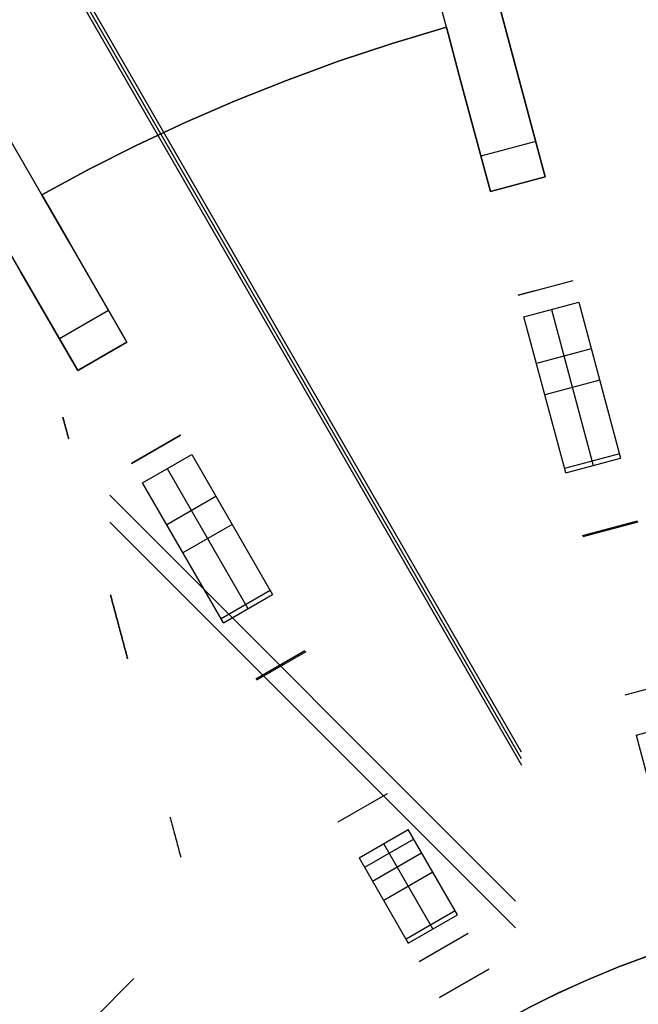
# Model space of a CAD drawing. Header units: millimetres. Extents: x 219 to 1209, y -2752 to -1762.
# Tile 13 of 27: x 515 to 645, y -2079 to -1871. Entities that reach past the tile are written whole.
import ezdxf

# ---------------------------------------------------------------- set-up
doc = ezdxf.new("R2010")
doc.units = ezdxf.units.MM

msp = doc.modelspace()

# ---------------------------------------------------------------- linework, layer by layer
at = {"extrusion": (0.996444, 0.026593, 0.079957)}
for points in [[(-1795.05, -410.21), (-1943.46, -854.84)], [(-1793.66, -410.67), (-1942.07, -855.31)], [(-1944.86, -854.37), (-1796.45, -409.74)]]:
    msp.add_lwpolyline(points, dxfattribs=at)
at = {"extrusion": (0.979562, 0.154139, -0.129223)}
for points in [[(-2088.21, 39.26), (-1853.94, -153.12)], [(-2087.58, 40.03), (-1853.31, -152.35)], [(-1854.58, -153.89), (-2088.84, 38.49)]]:
    msp.add_lwpolyline(points, dxfattribs=at)
for points in [[(625.7, -1904), (595.56, -1791.51)], [(614.11, -1907.1), (583.96, -1794.61)], [(537.31, -1938.91), (479.08, -1838.06)], [(526.92, -1944.91), (468.69, -1844.06)], [(616.39, -1869.27), (619.49, -1880.82)], [(619.49, -1880.82), (616.39, -1869.27)], [(616.39, -1869.27), (619.49, -1880.82)], [(616.39, -1869.27), (619.49, -1880.82)], [(604.8, -1872.37), (593.32, -1875.82), (582.05, -1879.58), (571, -1883.63), (560.18, -1887.95), (549.59, -1892.55), (539.25, -1897.39), (529.16, -1902.47), (519.33, -1907.78)], [(604.8, -1872.37), (593.32, -1875.82), (582.05, -1879.58), (571, -1883.63), (560.18, -1887.95), (549.59, -1892.55), (539.25, -1897.39), (529.16, -1902.47), (519.33, -1907.78)], [(519.33, -1907.78), (529.16, -1902.47), (539.25, -1897.39), (549.59, -1892.55), (560.18, -1887.95), (571, -1883.63), (582.05, -1879.58), (593.32, -1875.82), (604.8, -1872.37)], [(604.8, -1872.37), (593.32, -1875.82), (582.05, -1879.58), (571, -1883.63), (560.18, -1887.95), (549.59, -1892.55), (539.25, -1897.39), (529.16, -1902.47), (519.33, -1907.78)], [(519.33, -1907.78), (529.16, -1902.47), (539.25, -1897.39), (549.59, -1892.55), (560.18, -1887.95), (571, -1883.63), (582.05, -1879.58), (593.32, -1875.82), (604.8, -1872.37)], [(519.33, -1907.78), (529.16, -1902.47), (539.25, -1897.39), (549.59, -1892.55), (560.18, -1887.95), (571, -1883.63), (582.05, -1879.58), (593.32, -1875.82), (604.8, -1872.37)], [(607.89, -1883.92), (604.8, -1872.37)], [(604.8, -1872.37), (607.89, -1883.92)], [(604.8, -1872.37), (607.89, -1883.92)], [(607.89, -1883.92), (604.8, -1872.37)], [(619.49, -1880.82), (625.7, -1904)], [(625.7, -1904), (619.49, -1880.82)], [(619.49, -1880.82), (625.7, -1904)], [(619.49, -1880.82), (625.7, -1904)], [(614.11, -1907.1), (607.89, -1883.92)], [(607.89, -1883.92), (614.11, -1907.1)], [(607.89, -1883.92), (614.11, -1907.1)], [(614.11, -1907.1), (607.89, -1883.92)], [(623.7, -1896.55), (612.11, -1899.65)], [(614.11, -1907.1), (625.7, -1904)], [(614.11, -1907.1), (625.7, -1904)], [(614.11, -1907.1), (625.7, -1904)], [(614.11, -1907.1), (625.7, -1904)], [(614.11, -1907.1), (625.7, -1904)], [(614.11, -1907.1), (625.7, -1904)], [(625.7, -1904), (614.11, -1907.1)], [(625.7, -1904), (614.11, -1907.1)], [(625.7, -1904), (614.11, -1907.1)], [(519.33, -1907.78), (525.31, -1918.13)], [(525.31, -1918.13), (519.33, -1907.78)], [(519.33, -1907.78), (525.31, -1918.13)], [(519.33, -1907.78), (525.31, -1918.13)], [(514.92, -1924.13), (508.94, -1913.78)], [(508.94, -1913.78), (514.92, -1924.13)], [(508.94, -1913.78), (514.92, -1924.13)], [(514.92, -1924.13), (508.94, -1913.78)], [(525.31, -1918.13), (537.31, -1938.91)], [(537.31, -1938.91), (525.31, -1918.13)], [(525.31, -1918.13), (537.31, -1938.91)], [(525.31, -1918.13), (537.31, -1938.91)], [(526.92, -1944.91), (514.92, -1924.13)], [(514.92, -1924.13), (526.92, -1944.91)], [(514.92, -1924.13), (526.92, -1944.91)], [(526.92, -1944.91), (514.92, -1924.13)], [(619.98, -1929.01), (631.57, -1925.9)], [(623.51, -1928.06), (619.98, -1929.01)], [(621.2, -1933.57), (632.79, -1930.47)], [(626.99, -1932.02), (635.83, -1965)], [(632.79, -1930.47), (641.63, -1963.45)], [(533.45, -1932.23), (523.06, -1938.23)], [(630.04, -1966.56), (621.2, -1933.57)], [(526.92, -1944.91), (537.31, -1938.91)], [(526.92, -1944.91), (537.31, -1938.91)], [(526.92, -1944.91), (537.31, -1938.91)], [(526.92, -1944.91), (537.31, -1938.91)], [(526.92, -1944.91), (537.31, -1938.91)], [(526.92, -1944.91), (537.31, -1938.91)], [(537.31, -1938.91), (526.92, -1944.91)], [(537.31, -1938.91), (526.92, -1944.91)], [(537.31, -1938.91), (526.92, -1944.91)], [(635.43, -1940.34), (623.84, -1943.44)], [(637.21, -1946.96), (625.62, -1950.06)], [(538.25, -1964.55), (548.65, -1958.55)], [(548.65, -1958.55), (538.25, -1964.55)], [(540.62, -1968.65), (551.01, -1962.65)], [(551.01, -1962.65), (568.08, -1992.22)], [(641.38, -1962.54), (629.79, -1965.64)], [(630.04, -1966.56), (641.63, -1963.45)], [(545.81, -1965.65), (562.89, -1995.22)], [(557.69, -1998.22), (540.62, -1968.65)], [(556.12, -1971.5), (545.73, -1977.5)], [(559.55, -1977.43), (549.15, -1983.43)], [(633.58, -1979.78), (645.17, -1976.68)], [(645.25, -1976.97), (633.66, -1980.08)], [(567.61, -1991.4), (557.22, -1997.4)], [(557.69, -1998.22), (568.08, -1992.22)], [(564.54, -2010.08), (574.93, -2004.08)], [(575.08, -2004.34), (564.69, -2010.34)], [(642.6, -2013.43), (654.19, -2010.32)], [(644.88, -2021.94), (656.47, -2018.83)], [(644.88, -2021.94), (650.26, -2042.02)], [(581.95, -2040.24), (592.35, -2034.24)], [(586.36, -2047.87), (596.75, -2041.87)], [(607.15, -2059.88), (596.75, -2041.87)], [(597.91, -2043.88), (587.52, -2049.88)], [(601.95, -2062.88), (591.56, -2044.87)], [(586.36, -2047.87), (596.75, -2065.88)], [(589.19, -2052.77), (599.58, -2046.77)], [(601.95, -2050.88), (591.56, -2056.88)], [(622.23, -2079.5), (628.45, -2076.42), (634.78, -2073.56), (641.2, -2070.91), (647.71, -2068.49), (654.29, -2066.3), (660.95, -2064.34), (667.68, -2062.61), (674.46, -2061.12), (681.28, -2059.86), (688.15, -2058.84), (695.05, -2058.06), (701.97, -2057.52), (708.91, -2057.22), (715.85, -2057.15), (722.79, -2057.34), (729.72, -2057.76)], [(606.67, -2059.06), (596.28, -2065.06)], [(596.75, -2065.88), (607.15, -2059.88)], [(609.43, -2063.83), (599.03, -2069.83)], [(603.37, -2077.34), (613.77, -2071.34)], [(613.77, -2071.34), (603.37, -2077.34)], [(530.32, -2081.84), (538.8, -2073.35)]]:
    msp.add_lwpolyline(points)
at = {"extrusion": (0.986662, 0.046517, 0.155996)}
for points in [[(-1846.61, -424), (-1982.22, -872.7)], [(-1849.36, -423.17), (-1984.97, -871.87)], [(-1987.72, -871.04), (-1852.11, -422.34)]]:
    msp.add_lwpolyline(points, dxfattribs=at)
at = {"extrusion": (0.921418, 0.283824, -0.265392)}
for points in [[(-2118.48, -11.7), (-1888.82, -209.56)], [(-2119.82, -13.25), (-1890.16, -211.12)], [(-1891.5, -212.67), (-2121.15, -14.8)]]:
    msp.add_lwpolyline(points, dxfattribs=at)
at = {"extrusion": (1, 0, 0)}
for points in [[(-1872.37, -255), (-1872.37, -267)], [(-1872.37, -377), (-1872.37, -389)], [(-1904, -255), (-1904, -227.5)], [(-1904, -377), (-1904, -267)], [(-1904, -444), (-1904, -389)], [(-1907.1, -227.5), (-1907.1, -255)], [(-1907.1, -267), (-1907.1, -377)], [(-1907.1, -389), (-1907.1, -444)], [(-1905.55, -255), (-1905.55, -227.5)], [(-1905.55, -377), (-1905.55, -267)], [(-1905.55, -444), (-1905.55, -389)], [(-1907.78, -255), (-1907.78, -267)], [(-1907.78, -377), (-1907.78, -389)], [(-1915.86, -82.31), (-1915.86, -215.22)], [(-1915.86, -501.79), (-1915.86, -781.35)], [(-1918.97, -82.31), (-1918.97, -215.22)], [(-1918.97, -501.79), (-1918.97, -781.35)], [(-1938.91, -255), (-1938.91, -227.5)], [(-1938.91, -377), (-1938.91, -267)], [(-1938.91, -444), (-1938.91, -389)], [(-1941.91, -255), (-1941.91, -227.5)], [(-1941.91, -377), (-1941.91, -267)], [(-1941.91, -444), (-1941.91, -389)], [(-1944.91, -227.5), (-1944.91, -255)], [(-1944.91, -267), (-1944.91, -377)], [(-1944.91, -389), (-1944.91, -444)], [(-1949.55, -82.31), (-1949.55, -215.22)], [(-1949.55, -501.79), (-1949.55, -781.35)], [(-1955.55, -82.31), (-1955.55, -215.22)], [(-1955.55, -501.79), (-1955.55, -781.35)]]:
    msp.add_lwpolyline(points, dxfattribs=at)
at = {"extrusion": (0.983111, 0.127147, -0.131633)}
for points in [[(-1968.52, -175.98), (-2088.66, -53.71)], [(-2090.25, -55.28), (-1970.12, -177.55)], [(-1969.32, -176.77), (-2089.46, -54.5)]]:
    msp.add_lwpolyline(points, dxfattribs=at)
at = {"extrusion": (0.998551, 0.010822, 0.052712)}
for points in [[(-1983.55, -829.76), (-1910.67, -475.27)], [(-1913.65, -474.66), (-1986.53, -829.15)], [(-1985.04, -829.45), (-1912.16, -474.97)]]:
    msp.add_lwpolyline(points, dxfattribs=at)
at = {"extrusion": (0.835477, 0.361444, -0.413928)}
for points in [[(-2116.85, -138.91), (-1897.82, -348.48)], [(-2119.06, -141.22), (-1900.03, -350.79)], [(-1902.24, -353.09), (-2121.27, -143.53)]]:
    msp.add_lwpolyline(points, dxfattribs=at)
at = {"extrusion": (0.965926, 0.258819, -3.88923e-14)}
msp.add_lwpolyline([(-2023.74, -811.53), (-2023.8, -811.69), (-2023.86, -811.85), (-2023.93, -812.01), (-2024.01, -812.17), (-2024.09, -812.32), (-2024.17, -812.47), (-2024.26, -812.61), (-2024.36, -812.76), (-2024.46, -812.9), (-2024.57, -813.03), (-2024.68, -813.16), (-2024.79, -813.29), (-2024.91, -813.42), (-2025.03, -813.54), (-2025.16, -813.65), (-2025.29, -813.77), (-2025.43, -813.87), (-2025.56, -813.97), (-2025.71, -814.07), (-2025.85, -814.16), (-2026, -814.25), (-2026.15, -814.33), (-2026.3, -814.41), (-2026.46, -814.48), (-2026.62, -814.55), (-2026.78, -814.61), (-2026.94, -814.67), (-2027.11, -814.72), (-2027.27, -814.76), (-2027.44, -814.8), (-2027.61, -814.83), (-2027.78, -814.86), (-2027.95, -814.88), (-2028.12, -814.89), (-2028.3, -814.9), (-2028.47, -814.9)], dxfattribs=at)
at = {"extrusion": (0.965926, 0.258819, 1.70962e-13)}
msp.add_lwpolyline([(-2023.74, -811.53), (-2023.8, -811.69), (-2023.86, -811.85), (-2023.93, -812.01), (-2024.01, -812.17), (-2024.09, -812.32), (-2024.17, -812.47), (-2024.26, -812.61), (-2024.36, -812.76), (-2024.46, -812.9), (-2024.57, -813.03), (-2024.68, -813.16), (-2024.79, -813.29), (-2024.91, -813.42), (-2025.03, -813.54), (-2025.16, -813.65), (-2025.29, -813.77), (-2025.43, -813.87), (-2025.56, -813.97), (-2025.71, -814.07), (-2025.85, -814.16), (-2026, -814.25), (-2026.15, -814.33), (-2026.3, -814.41), (-2026.46, -814.48), (-2026.62, -814.55), (-2026.78, -814.61), (-2026.94, -814.67), (-2027.11, -814.72), (-2027.27, -814.76), (-2027.44, -814.8), (-2027.61, -814.83), (-2027.78, -814.86), (-2027.95, -814.88), (-2028.12, -814.89), (-2028.3, -814.9), (-2028.47, -814.9)], dxfattribs=at)
at = {"extrusion": (0.965926, 0.258819, -1.27732e-14)}
msp.add_lwpolyline([(-2028.47, -814.9), (-2028.3, -814.9), (-2028.12, -814.89), (-2027.95, -814.88), (-2027.78, -814.86), (-2027.61, -814.83), (-2027.44, -814.8), (-2027.27, -814.76), (-2027.11, -814.72), (-2026.94, -814.67), (-2026.78, -814.61), (-2026.62, -814.55), (-2026.46, -814.48), (-2026.3, -814.41), (-2026.15, -814.33), (-2026, -814.25), (-2025.85, -814.16), (-2025.71, -814.07), (-2025.56, -813.97), (-2025.43, -813.87), (-2025.29, -813.77), (-2025.16, -813.65), (-2025.03, -813.54), (-2024.91, -813.42), (-2024.79, -813.29), (-2024.68, -813.16), (-2024.57, -813.03), (-2024.46, -812.9), (-2024.36, -812.76), (-2024.26, -812.61), (-2024.17, -812.47), (-2024.09, -812.32), (-2024.01, -812.17), (-2023.93, -812.01), (-2023.86, -811.85), (-2023.8, -811.69), (-2023.74, -811.53)], dxfattribs=at)
at = {"extrusion": (0.935414, 0.231455, -0.267261)}
for points in [[(-2011.21, -204.29), (-2127.66, -78.51)], [(-2012.87, -205.83), (-2129.33, -80.05)], [(-2130.99, -81.59), (-2014.54, -207.37)]]:
    msp.add_lwpolyline(points, dxfattribs=at)
at = {"extrusion": (0.994582, 0.01882, 0.102238)}
for points in [[(-2014.6, -848.7), (-1948.73, -492.85)], [(-2017.5, -848.17), (-1951.63, -492.31)], [(-1954.53, -491.77), (-2020.4, -847.63)]]:
    msp.add_lwpolyline(points, dxfattribs=at)
at = {"extrusion": (0.866025, 0.5, -2.02739e-13)}
msp.add_lwpolyline([(-1970.48, -811.53), (-1970.54, -811.69), (-1970.6, -811.85), (-1970.67, -812.01), (-1970.75, -812.17), (-1970.83, -812.32), (-1970.91, -812.47), (-1971.01, -812.61), (-1971.1, -812.76), (-1971.2, -812.9), (-1971.31, -813.03), (-1971.42, -813.16), (-1971.53, -813.29), (-1971.65, -813.42), (-1971.77, -813.54), (-1971.9, -813.65), (-1972.03, -813.77), (-1972.17, -813.87), (-1972.3, -813.97), (-1972.45, -814.07), (-1972.59, -814.16), (-1972.74, -814.25), (-1972.89, -814.33), (-1973.04, -814.41), (-1973.2, -814.48), (-1973.36, -814.55), (-1973.52, -814.61), (-1973.68, -814.67), (-1973.85, -814.72), (-1974.01, -814.76), (-1974.18, -814.8), (-1974.35, -814.83), (-1974.52, -814.86), (-1974.69, -814.88), (-1974.86, -814.89), (-1975.04, -814.9), (-1975.21, -814.9)], dxfattribs=at)
at = {"extrusion": (0.866025, 0.5, 5.43607e-14)}
msp.add_lwpolyline([(-1970.48, -811.53), (-1970.54, -811.69), (-1970.6, -811.85), (-1970.67, -812.01), (-1970.75, -812.17), (-1970.83, -812.32), (-1970.91, -812.47), (-1971.01, -812.61), (-1971.1, -812.76), (-1971.2, -812.9), (-1971.31, -813.03), (-1971.42, -813.16), (-1971.53, -813.29), (-1971.65, -813.42), (-1971.77, -813.54), (-1971.9, -813.65), (-1972.03, -813.77), (-1972.17, -813.87), (-1972.3, -813.97), (-1972.45, -814.07), (-1972.59, -814.16), (-1972.74, -814.25), (-1972.89, -814.33), (-1973.04, -814.41), (-1973.2, -814.48), (-1973.36, -814.55), (-1973.52, -814.61), (-1973.68, -814.67), (-1973.85, -814.72), (-1974.01, -814.76), (-1974.18, -814.8), (-1974.35, -814.83), (-1974.52, -814.86), (-1974.69, -814.88), (-1974.86, -814.89), (-1975.04, -814.9), (-1975.21, -814.9)], dxfattribs=at)
at = {"extrusion": (0.866025, 0.5, -1.02392e-14)}
msp.add_lwpolyline([(-1975.21, -814.9), (-1975.04, -814.9), (-1974.86, -814.89), (-1974.69, -814.88), (-1974.52, -814.86), (-1974.35, -814.83), (-1974.18, -814.8), (-1974.01, -814.76), (-1973.85, -814.72), (-1973.68, -814.67), (-1973.52, -814.61), (-1973.36, -814.55), (-1973.2, -814.48), (-1973.04, -814.41), (-1972.89, -814.33), (-1972.74, -814.25), (-1972.59, -814.16), (-1972.45, -814.07), (-1972.3, -813.97), (-1972.17, -813.87), (-1972.03, -813.77), (-1971.9, -813.65), (-1971.77, -813.54), (-1971.65, -813.42), (-1971.53, -813.29), (-1971.42, -813.16), (-1971.31, -813.03), (-1971.2, -812.9), (-1971.1, -812.76), (-1971.01, -812.61), (-1970.91, -812.47), (-1970.83, -812.32), (-1970.75, -812.17), (-1970.67, -812.01), (-1970.6, -811.85), (-1970.54, -811.69), (-1970.48, -811.53)], dxfattribs=at)
at = {"extrusion": (0.965926, 0.258819, 4.18056e-15)}
msp.add_lwpolyline([(-2062.61, -814.9), (-2063.09, -814.9), (-2063.57, -814.87), (-2064.05, -814.83), (-2064.52, -814.77), (-2065, -814.7), (-2065.47, -814.61), (-2065.94, -814.5), (-2066.4, -814.38), (-2066.86, -814.24), (-2067.31, -814.09), (-2067.76, -813.92), (-2068.2, -813.74), (-2068.64, -813.54), (-2069.07, -813.33), (-2069.49, -813.1), (-2069.9, -812.86), (-2070.31, -812.6), (-2070.7, -812.33), (-2071.09, -812.05), (-2071.47, -811.75), (-2071.83, -811.44), (-2072.19, -811.12), (-2072.53, -810.78), (-2072.86, -810.44), (-2073.18, -810.08), (-2073.49, -809.71), (-2073.79, -809.34), (-2074.07, -808.95), (-2074.34, -808.55), (-2074.59, -808.15), (-2074.83, -807.73), (-2075.06, -807.31), (-2075.27, -806.88), (-2075.47, -806.44), (-2075.65, -806), (-2075.82, -805.55), (-2075.97, -805.1), (-2076.11, -804.64), (-2076.23, -804.17), (-2076.33, -803.7), (-2076.42, -803.23), (-2076.49, -802.76), (-2076.54, -802.28), (-2076.58, -801.81), (-2076.61, -801.33), (-2076.61, -800.85), (-2076.6, -800.37), (-2076.58, -799.89), (-2076.53, -799.41), (-2076.47, -798.94), (-2076.4, -798.46), (-2076.31, -797.99)], dxfattribs=at)
at = {"extrusion": (0.965926, 0.258819, 1.38321e-14)}
msp.add_lwpolyline([(-2062.61, -814.9), (-2063.09, -814.9), (-2063.57, -814.87), (-2064.05, -814.83), (-2064.52, -814.77), (-2065, -814.7), (-2065.47, -814.61), (-2065.94, -814.5), (-2066.4, -814.38), (-2066.86, -814.24), (-2067.31, -814.09), (-2067.76, -813.92), (-2068.2, -813.74), (-2068.64, -813.54), (-2069.07, -813.33), (-2069.49, -813.1), (-2069.9, -812.86), (-2070.31, -812.6), (-2070.7, -812.33), (-2071.09, -812.05), (-2071.47, -811.75), (-2071.83, -811.44), (-2072.19, -811.12), (-2072.53, -810.78), (-2072.86, -810.44), (-2073.18, -810.08), (-2073.49, -809.71), (-2073.79, -809.34), (-2074.07, -808.95), (-2074.34, -808.55), (-2074.59, -808.15), (-2074.83, -807.73), (-2075.06, -807.31), (-2075.27, -806.88), (-2075.47, -806.44), (-2075.65, -806), (-2075.82, -805.55), (-2075.97, -805.1), (-2076.11, -804.64), (-2076.23, -804.17), (-2076.33, -803.7), (-2076.42, -803.23), (-2076.49, -802.76), (-2076.54, -802.28), (-2076.58, -801.81), (-2076.61, -801.33), (-2076.61, -800.85), (-2076.6, -800.37), (-2076.58, -799.89), (-2076.53, -799.41), (-2076.47, -798.94), (-2076.4, -798.46), (-2076.31, -797.99)], dxfattribs=at)
at = {"extrusion": (0.965926, 0.258819, 1.89344e-14)}
msp.add_lwpolyline([(-2076.31, -797.99), (-2076.4, -798.46), (-2076.47, -798.94), (-2076.53, -799.41), (-2076.58, -799.89), (-2076.6, -800.37), (-2076.61, -800.85), (-2076.61, -801.33), (-2076.58, -801.81), (-2076.54, -802.28), (-2076.49, -802.76), (-2076.42, -803.23), (-2076.33, -803.7), (-2076.23, -804.17), (-2076.11, -804.64), (-2075.97, -805.1), (-2075.82, -805.55), (-2075.65, -806), (-2075.47, -806.44), (-2075.27, -806.88), (-2075.06, -807.31), (-2074.83, -807.73), (-2074.59, -808.15), (-2074.34, -808.55), (-2074.07, -808.95), (-2073.79, -809.34), (-2073.49, -809.71), (-2073.18, -810.08), (-2072.86, -810.44), (-2072.53, -810.78), (-2072.19, -811.12), (-2071.83, -811.44), (-2071.47, -811.75), (-2071.09, -812.05), (-2070.7, -812.33), (-2070.31, -812.6), (-2069.9, -812.86), (-2069.49, -813.1), (-2069.07, -813.33), (-2068.64, -813.54), (-2068.2, -813.74), (-2067.76, -813.92), (-2067.31, -814.09), (-2066.86, -814.24), (-2066.4, -814.38), (-2065.94, -814.5), (-2065.47, -814.61), (-2065, -814.7), (-2064.52, -814.77), (-2064.05, -814.83), (-2063.57, -814.87), (-2063.09, -814.9), (-2062.61, -814.9)], dxfattribs=at)
at = {"extrusion": (0.866025, 0.5, -1.46245e-14)}
msp.add_lwpolyline([(-2009.35, -814.9), (-2009.83, -814.9), (-2010.31, -814.87), (-2010.79, -814.83), (-2011.26, -814.77), (-2011.74, -814.7), (-2012.21, -814.61), (-2012.68, -814.5), (-2013.14, -814.38), (-2013.6, -814.24), (-2014.05, -814.09), (-2014.5, -813.92), (-2014.94, -813.74), (-2015.38, -813.54), (-2015.81, -813.33), (-2016.23, -813.1), (-2016.64, -812.86), (-2017.05, -812.6), (-2017.44, -812.33), (-2017.83, -812.05), (-2018.21, -811.75), (-2018.57, -811.44), (-2018.93, -811.12), (-2019.27, -810.78), (-2019.6, -810.44), (-2019.92, -810.08), (-2020.23, -809.71), (-2020.53, -809.34), (-2020.81, -808.95), (-2021.08, -808.55), (-2021.33, -808.15), (-2021.57, -807.73), (-2021.8, -807.31), (-2022.01, -806.88), (-2022.21, -806.44), (-2022.39, -806), (-2022.56, -805.55), (-2022.71, -805.1), (-2022.85, -804.64), (-2022.97, -804.17), (-2023.07, -803.7), (-2023.16, -803.23), (-2023.23, -802.76), (-2023.28, -802.28), (-2023.32, -801.81), (-2023.35, -801.33), (-2023.35, -800.85), (-2023.34, -800.37), (-2023.32, -799.89), (-2023.27, -799.41), (-2023.21, -798.94), (-2023.14, -798.46), (-2023.05, -797.99)], dxfattribs=at)
at = {"extrusion": (0.866025, 0.288675, -0.408248)}
for points in [[(-2038.89, -286.77), (-2147.3, -153.99)], [(-2152.66, -158.37), (-2044.25, -291.15)]]:
    msp.add_lwpolyline(points, dxfattribs=at)
at = {"extrusion": (0.866025, 0.5, -3.90182e-15)}
msp.add_lwpolyline([(-2009.35, -814.9), (-2009.83, -814.9), (-2010.31, -814.87), (-2010.79, -814.83), (-2011.26, -814.77), (-2011.74, -814.7), (-2012.21, -814.61), (-2012.68, -814.5), (-2013.14, -814.38), (-2013.6, -814.24), (-2014.05, -814.09), (-2014.5, -813.92), (-2014.94, -813.74), (-2015.38, -813.54), (-2015.81, -813.33), (-2016.23, -813.1), (-2016.64, -812.86), (-2017.05, -812.6), (-2017.44, -812.33), (-2017.83, -812.05), (-2018.21, -811.75), (-2018.57, -811.44), (-2018.93, -811.12), (-2019.27, -810.78), (-2019.6, -810.44), (-2019.92, -810.08), (-2020.23, -809.71), (-2020.53, -809.34), (-2020.81, -808.95), (-2021.08, -808.55), (-2021.33, -808.15), (-2021.57, -807.73), (-2021.8, -807.31), (-2022.01, -806.88), (-2022.21, -806.44), (-2022.39, -806), (-2022.56, -805.55), (-2022.71, -805.1), (-2022.85, -804.64), (-2022.97, -804.17), (-2023.07, -803.7), (-2023.16, -803.23), (-2023.23, -802.76), (-2023.28, -802.28), (-2023.32, -801.81), (-2023.35, -801.33), (-2023.35, -800.85), (-2023.34, -800.37), (-2023.32, -799.89), (-2023.27, -799.41), (-2023.21, -798.94), (-2023.14, -798.46), (-2023.05, -797.99)], dxfattribs=at)
at = {"extrusion": (0.866025, 0.5, -1.87655e-14)}
msp.add_lwpolyline([(-2023.05, -797.99), (-2023.14, -798.46), (-2023.21, -798.94), (-2023.27, -799.41), (-2023.32, -799.89), (-2023.34, -800.37), (-2023.35, -800.85), (-2023.35, -801.33), (-2023.32, -801.81), (-2023.28, -802.28), (-2023.23, -802.76), (-2023.16, -803.23), (-2023.07, -803.7), (-2022.97, -804.17), (-2022.85, -804.64), (-2022.71, -805.1), (-2022.56, -805.55), (-2022.39, -806), (-2022.21, -806.44), (-2022.01, -806.88), (-2021.8, -807.31), (-2021.57, -807.73), (-2021.33, -808.15), (-2021.08, -808.55), (-2020.81, -808.95), (-2020.53, -809.34), (-2020.23, -809.71), (-2019.92, -810.08), (-2019.6, -810.44), (-2019.27, -810.78), (-2018.93, -811.12), (-2018.57, -811.44), (-2018.21, -811.75), (-2017.83, -812.05), (-2017.44, -812.33), (-2017.05, -812.6), (-2016.64, -812.86), (-2016.23, -813.1), (-2015.81, -813.33), (-2015.38, -813.54), (-2014.94, -813.74), (-2014.5, -813.92), (-2014.05, -814.09), (-2013.6, -814.24), (-2013.14, -814.38), (-2012.68, -814.5), (-2012.21, -814.61), (-2011.74, -814.7), (-2011.26, -814.77), (-2010.79, -814.83), (-2010.31, -814.87), (-2009.83, -814.9), (-2009.35, -814.9)], dxfattribs=at)
at = {"extrusion": (0.288675, 0.866025, 0.408248)}
msp.add_lwpolyline([(-1065.67, 507.86), (-1174.08, 640.64)], dxfattribs=at)
at = {"extrusion": (0.965926, 0.258819, 3.82992e-15)}
msp.add_lwpolyline([(-2111.14, -3.12), (-2111.52, -2.83), (-2111.9, -2.55), (-2112.3, -2.28), (-2112.7, -2.02), (-2113.11, -1.79), (-2113.53, -1.56), (-2113.96, -1.35), (-2114.39, -1.15), (-2114.83, -0.97), (-2115.28, -0.8), (-2115.73, -0.65), (-2116.19, -0.52), (-2116.65, -0.4), (-2117.11, -0.29), (-2117.58, -0.2), (-2118.05, -0.13), (-2118.52, -0.07), (-2119, -0.03), (-2119.47, -0.01), (-2119.95, 0)], dxfattribs=at)
at = {"extrusion": (0.866025, 0.5, -6.99335e-14)}
msp.add_lwpolyline([(-2066.69, 0), (-2066.21, -0.01), (-2065.74, -0.03), (-2065.26, -0.07), (-2064.79, -0.13), (-2064.32, -0.2), (-2063.85, -0.29), (-2063.39, -0.4), (-2062.93, -0.52), (-2062.47, -0.65), (-2062.02, -0.8), (-2061.57, -0.97), (-2061.13, -1.15), (-2060.7, -1.35), (-2060.27, -1.56), (-2059.85, -1.79), (-2059.44, -2.02), (-2059.04, -2.28), (-2058.64, -2.55), (-2058.26, -2.83), (-2057.88, -3.12)], dxfattribs=at)
at = {"extrusion": (0.866025, 0.5, 1.51253e-13)}
msp.add_lwpolyline([(-2066.69, 0), (-2066.21, -0.01), (-2065.74, -0.03), (-2065.26, -0.07), (-2064.79, -0.13), (-2064.32, -0.2), (-2063.85, -0.29), (-2063.39, -0.4), (-2062.93, -0.52), (-2062.47, -0.65), (-2062.02, -0.8), (-2061.57, -0.97), (-2061.13, -1.15), (-2060.7, -1.35), (-2060.27, -1.56), (-2059.85, -1.79), (-2059.44, -2.02), (-2059.04, -2.28), (-2058.64, -2.55), (-2058.26, -2.83), (-2057.88, -3.12)], dxfattribs=at)
at = {"extrusion": (0.866025, 0.5, -1.54915e-14)}
msp.add_lwpolyline([(-2057.88, -3.12), (-2058.26, -2.83), (-2058.64, -2.55), (-2059.04, -2.28), (-2059.44, -2.02), (-2059.85, -1.79), (-2060.27, -1.56), (-2060.7, -1.35), (-2061.13, -1.15), (-2061.57, -0.97), (-2062.02, -0.8), (-2062.47, -0.65), (-2062.93, -0.52), (-2063.39, -0.4), (-2063.85, -0.29), (-2064.32, -0.2), (-2064.79, -0.13), (-2065.26, -0.07), (-2065.74, -0.03), (-2066.21, -0.01), (-2066.69, 0)], dxfattribs=at)
at = {"extrusion": (0.866025, 0.5, 2.54025e-13)}
msp.add_lwpolyline([(-2069.01, -106.29), (-2069.33, -105.97), (-2069.63, -105.63), (-2069.92, -105.28), (-2070.21, -104.93), (-2070.48, -104.57), (-2070.74, -104.19), (-2070.98, -103.81), (-2071.22, -103.42), (-2071.44, -103.03), (-2071.65, -102.62), (-2071.84, -102.21), (-2072.03, -101.8), (-2072.19, -101.38), (-2072.35, -100.95)], dxfattribs=at)
at = {"extrusion": (0.866025, 0.5, -1.73582e-15)}
msp.add_lwpolyline([(-2069.01, -106.29), (-2069.33, -105.97), (-2069.63, -105.63), (-2069.92, -105.28), (-2070.21, -104.93), (-2070.48, -104.57), (-2070.74, -104.19), (-2070.98, -103.81), (-2071.22, -103.42), (-2071.44, -103.03), (-2071.65, -102.62), (-2071.84, -102.21), (-2072.03, -101.8), (-2072.19, -101.38), (-2072.35, -100.95)], dxfattribs=at)
at = {"extrusion": (0.986662, 0.046517, -0.155996)}
for points in [[(-2072.74, -21.32), (-2097.95, 62.09)], [(-2075.49, -22.15), (-2100.7, 61.26)], [(-2103.45, 60.43), (-2078.24, -22.99)]]:
    msp.add_lwpolyline(points, dxfattribs=at)
at = {"extrusion": (0.866025, 0.5, -1.5633e-13)}
msp.add_lwpolyline([(-2069.01, -106.29), (-2069.33, -105.97), (-2069.63, -105.63), (-2069.92, -105.28), (-2070.21, -104.93), (-2070.48, -104.57), (-2070.74, -104.19), (-2070.98, -103.81), (-2071.22, -103.42), (-2071.44, -103.03), (-2071.65, -102.62), (-2071.84, -102.21), (-2072.03, -101.8), (-2072.19, -101.38), (-2072.35, -100.95)], dxfattribs=at)
at = {"extrusion": (-2.5e-05, 3.29131e-06, 1)}
msp.add_lwpolyline([(520.92, -2205.38), (522.83, -2198.71), (524.97, -2192.11), (527.34, -2185.59), (529.94, -2179.16), (532.76, -2172.81), (535.79, -2166.57), (539.04, -2160.44), (542.5, -2154.43), (546.17, -2148.54), (550.03, -2142.78), (554.1, -2137.15), (558.36, -2131.68), (562.81, -2126.35), (567.43, -2121.18), (572.24, -2116.17), (577.21, -2111.34), (582.36, -2106.67), (587.65, -2102.19), (593.11, -2097.9), (598.7, -2093.8), (604.44, -2089.9), (610.31, -2086.19), (616.3, -2082.69), (622.41, -2079.41), (628.63, -2076.33), (634.95, -2073.48), (641.37, -2070.84), (647.88, -2068.43), (654.47, -2066.25), (661.12, -2064.29), (667.85, -2062.57), (674.62, -2061.08), (681.45, -2059.83), (688.31, -2058.82), (695.21, -2058.04), (702.13, -2057.51), (709.06, -2057.21), (716, -2057.16), (722.93, -2057.34), (729.86, -2057.77), (736.77, -2058.43), (743.65, -2059.34), (750.49, -2060.48), (757.29, -2061.86), (764.04, -2063.48), (770.73, -2065.33), (777.35, -2067.41), (783.89, -2069.72), (790.35, -2072.25), (796.72, -2075.01), (802.99, -2077.98), (809.15, -2081.17), (815.2, -2084.58), (821.12, -2088.19), (826.92, -2092), (832.58, -2096.01), (838.1, -2100.22), (843.47, -2104.62), (848.68, -2109.19), (853.73, -2113.95), (858.61, -2118.88), (863.32, -2123.98), (867.85, -2129.23), (872.2, -2134.64), (876.35, -2140.2), (880.31, -2145.9), (884.07, -2151.73), (887.63, -2157.69), (890.97, -2163.77), (894.1, -2169.96), (897.02, -2176.26), (899.72, -2182.65), (902.19, -2189.14), (904.43, -2195.7), (906.45, -2202.34), (908.24, -2209.05), (909.79, -2215.81), (911.1, -2222.62), (912.18, -2229.48), (913.02, -2236.37), (913.62, -2243.28), (913.99, -2250.21), (914.11, -2257.15)], dxfattribs=at)
at = {"extrusion": (2.5e-05, -3.29131e-06, 1)}
msp.add_lwpolyline([(914.12, -2257.15), (914, -2250.21), (913.64, -2243.28), (913.04, -2236.37), (912.2, -2229.48), (911.12, -2222.63), (909.8, -2215.81), (908.25, -2209.05), (906.46, -2202.34), (904.45, -2195.71), (902.2, -2189.14), (899.73, -2182.66), (897.03, -2176.26), (894.12, -2169.97), (890.98, -2163.77), (887.64, -2157.7), (884.08, -2151.74), (880.32, -2145.9), (876.37, -2140.2), (872.21, -2134.65), (867.87, -2129.24), (863.34, -2123.98), (858.63, -2118.88), (853.74, -2113.95), (848.69, -2109.2), (843.48, -2104.62), (838.11, -2100.22), (832.59, -2096.01), (826.93, -2092), (821.13, -2088.19), (815.21, -2084.58), (809.16, -2081.17), (803, -2077.98), (796.73, -2075.01), (790.36, -2072.25), (783.9, -2069.72), (777.36, -2067.41), (770.74, -2065.33), (764.05, -2063.48), (757.3, -2061.87), (750.5, -2060.49), (743.66, -2059.34), (736.78, -2058.44), (729.87, -2057.77), (722.95, -2057.34), (716.01, -2057.16), (709.07, -2057.21), (702.14, -2057.51), (695.22, -2058.04), (688.33, -2058.82), (681.46, -2059.83), (674.64, -2061.08), (667.86, -2062.57), (661.14, -2064.29), (654.48, -2066.25), (647.89, -2068.43), (641.39, -2070.84), (634.97, -2073.48), (628.64, -2076.33), (622.42, -2079.41), (616.31, -2082.7), (610.32, -2086.19), (604.45, -2089.9), (598.72, -2093.8), (593.12, -2097.9), (587.67, -2102.2), (582.37, -2106.68), (577.23, -2111.34), (572.25, -2116.17), (567.45, -2121.18), (562.82, -2126.35), (558.37, -2131.68), (554.11, -2137.16), (550.05, -2142.78), (546.18, -2148.54), (542.51, -2154.43), (539.05, -2160.44), (535.8, -2166.58), (532.77, -2172.82), (529.95, -2179.16), (527.36, -2185.59), (524.99, -2192.11), (522.85, -2198.71), (520.93, -2205.38)], dxfattribs=at)
at = {"extrusion": (0.866025, 0.5, -5.71568e-14)}
msp.add_lwpolyline([(-2100.72, -18.56), (-2100.87, -18.1), (-2101, -17.63), (-2101.12, -17.16), (-2101.22, -16.69), (-2101.31, -16.21), (-2101.37, -15.73), (-2101.43, -15.25), (-2101.46, -14.77), (-2101.48, -14.28), (-2101.48, -13.8), (-2101.46, -13.32), (-2101.43, -12.83), (-2101.38, -12.35), (-2101.32, -11.87), (-2101.24, -11.39), (-2101.14, -10.92), (-2101.02, -10.45), (-2100.89, -9.98), (-2100.75, -9.52), (-2100.58, -9.07), (-2100.4, -8.62), (-2100.21, -8.17), (-2100, -7.74), (-2099.78, -7.31), (-2099.54, -6.88), (-2099.29, -6.47), (-2099.02, -6.07), (-2098.74, -5.67), (-2098.44, -5.29), (-2098.13, -4.92), (-2097.81, -4.55), (-2097.48, -4.2), (-2097.14, -3.86), (-2096.78, -3.53), (-2096.41, -3.22), (-2096.03, -2.92), (-2095.65, -2.63), (-2095.25, -2.35), (-2094.84, -2.09), (-2094.42, -1.84), (-2094, -1.61), (-2093.57, -1.39), (-2093.13, -1.19), (-2092.68, -1), (-2092.23, -0.83), (-2091.77, -0.67), (-2091.31, -0.53), (-2090.84, -0.41), (-2090.37, -0.3), (-2089.89, -0.21), (-2089.41, -0.13), (-2088.93, -0.08), (-2088.45, -0.03), (-2087.97, -0.01), (-2087.48, 0)], dxfattribs=at)
at = {"extrusion": (0.866025, 0.5, 9.06104e-15)}
msp.add_lwpolyline([(-2100.72, -18.56), (-2100.87, -18.1), (-2101, -17.63), (-2101.12, -17.16), (-2101.22, -16.69), (-2101.31, -16.21), (-2101.37, -15.73), (-2101.43, -15.25), (-2101.46, -14.77), (-2101.48, -14.28), (-2101.48, -13.8), (-2101.46, -13.32), (-2101.43, -12.83), (-2101.38, -12.35), (-2101.32, -11.87), (-2101.24, -11.39), (-2101.14, -10.92), (-2101.02, -10.45), (-2100.89, -9.98), (-2100.75, -9.52), (-2100.58, -9.07), (-2100.4, -8.62), (-2100.21, -8.17), (-2100, -7.74), (-2099.78, -7.31), (-2099.54, -6.88), (-2099.29, -6.47), (-2099.02, -6.07), (-2098.74, -5.67), (-2098.44, -5.29), (-2098.13, -4.92), (-2097.81, -4.55), (-2097.48, -4.2), (-2097.14, -3.86), (-2096.78, -3.53), (-2096.41, -3.22), (-2096.03, -2.92), (-2095.65, -2.63), (-2095.25, -2.35), (-2094.84, -2.09), (-2094.42, -1.84), (-2094, -1.61), (-2093.57, -1.39), (-2093.13, -1.19), (-2092.68, -1), (-2092.23, -0.83), (-2091.77, -0.67), (-2091.31, -0.53), (-2090.84, -0.41), (-2090.37, -0.3), (-2089.89, -0.21), (-2089.41, -0.13), (-2088.93, -0.08), (-2088.45, -0.03), (-2087.97, -0.01), (-2087.48, 0)], dxfattribs=at)
at = {"extrusion": (0.866025, 0.5, -3.7888e-15)}
msp.add_lwpolyline([(-2087.48, 0), (-2087.97, -0.01), (-2088.45, -0.03), (-2088.93, -0.08), (-2089.41, -0.13), (-2089.89, -0.21), (-2090.37, -0.3), (-2090.84, -0.41), (-2091.31, -0.53), (-2091.77, -0.67), (-2092.23, -0.83), (-2092.68, -1), (-2093.13, -1.19), (-2093.57, -1.39), (-2094, -1.61), (-2094.42, -1.84), (-2094.84, -2.09), (-2095.25, -2.35), (-2095.65, -2.63), (-2096.03, -2.92), (-2096.41, -3.22), (-2096.78, -3.53), (-2097.14, -3.86), (-2097.48, -4.2), (-2097.81, -4.55), (-2098.13, -4.92), (-2098.44, -5.29), (-2098.74, -5.67), (-2099.02, -6.07), (-2099.29, -6.47), (-2099.54, -6.88), (-2099.78, -7.31), (-2100, -7.74), (-2100.21, -8.17), (-2100.4, -8.62), (-2100.58, -9.07), (-2100.75, -9.52), (-2100.89, -9.98), (-2101.02, -10.45), (-2101.14, -10.92), (-2101.24, -11.39), (-2101.32, -11.87), (-2101.38, -12.35), (-2101.43, -12.83), (-2101.46, -13.32), (-2101.48, -13.8), (-2101.48, -14.28), (-2101.46, -14.77), (-2101.43, -15.25), (-2101.37, -15.73), (-2101.31, -16.21), (-2101.22, -16.69), (-2101.12, -17.16), (-2101, -17.63), (-2100.87, -18.1), (-2100.72, -18.56)], dxfattribs=at)
at = {"extrusion": (0.707107, 0.707107, -5.57551e-14)}
msp.add_lwpolyline([(-1855.89, 0), (-1855.41, -0.01), (-1854.93, -0.03), (-1854.46, -0.07), (-1853.99, -0.13), (-1853.51, -0.2), (-1853.05, -0.29), (-1852.58, -0.4), (-1852.12, -0.52), (-1851.66, -0.65), (-1851.21, -0.8), (-1850.77, -0.97), (-1850.33, -1.15), (-1849.89, -1.35), (-1849.46, -1.56), (-1849.05, -1.79), (-1848.63, -2.02), (-1848.23, -2.28), (-1847.84, -2.55), (-1847.45, -2.83), (-1847.08, -3.12)], dxfattribs=at)
at = {"extrusion": (0.707107, 0.707107, -1.00161e-13)}
msp.add_lwpolyline([(-1855.89, 0), (-1855.41, -0.01), (-1854.93, -0.03), (-1854.46, -0.07), (-1853.99, -0.13), (-1853.51, -0.2), (-1853.05, -0.29), (-1852.58, -0.4), (-1852.12, -0.52), (-1851.66, -0.65), (-1851.21, -0.8), (-1850.77, -0.97), (-1850.33, -1.15), (-1849.89, -1.35), (-1849.46, -1.56), (-1849.05, -1.79), (-1848.63, -2.02), (-1848.23, -2.28), (-1847.84, -2.55), (-1847.45, -2.83), (-1847.08, -3.12)], dxfattribs=at)

doc.saveas('drawing.dxf')
